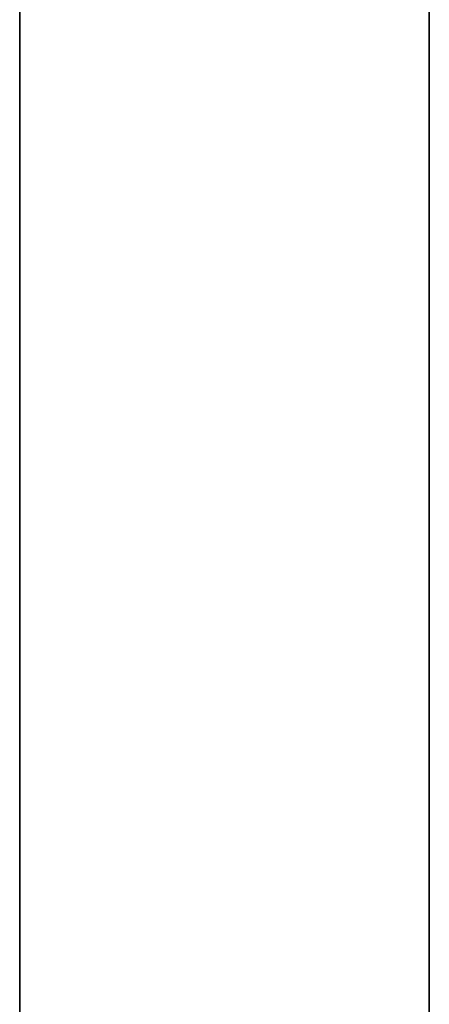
# Model space of a CAD drawing. Header units: millimetres. Extents: x -14862 to 14862, y -10512 to 10512.
# Tile 41 of 199: x -5434 to -5344, y -538 to -322. Entities that reach past the tile are written whole.
import ezdxf

# ---------------------------------------------------------------- set-up
doc = ezdxf.new("R2010")
doc.units = ezdxf.units.MM
doc.header["$LTSCALE"] = 4
doc.layers.add('几何体', color=7, linetype='Continuous', lineweight=35)

msp = doc.modelspace()

# ---------------------------------------------------------------- linework, layer by layer
at = {"layer": '几何体'}
for p, q in [((-5433.859631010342, -2670.880209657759), (-5433.859631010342, -270.8802036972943)), ((-5343.859478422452, -270.8802036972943), (-5343.859478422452, -2670.880209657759))]:
    msp.add_line(p, q, dxfattribs=at)

doc.saveas('drawing.dxf')
